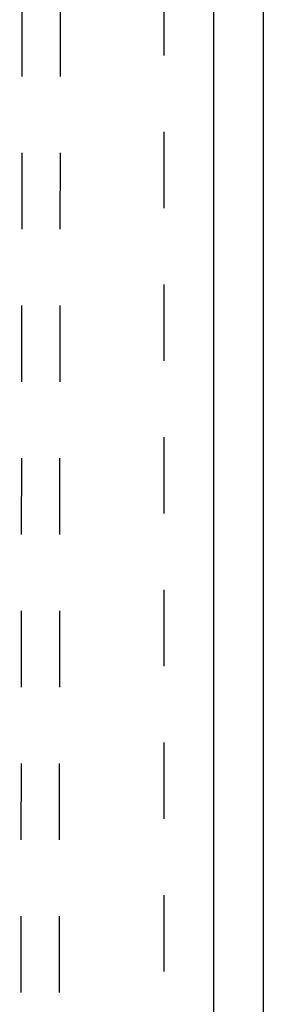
# Model space of a CAD drawing. Header units: inches. Extents: x 0 to 227, y 0 to 147.
# Tile 18 of 41: x 93 to 97, y 33 to 49. Entities that reach past the tile are written whole.
import ezdxf

# ---------------------------------------------------------------- set-up
doc = ezdxf.new("R2010")
doc.units = ezdxf.units.IN
doc.header["$LTSCALE"] = 12.466667
doc.header["$MEASUREMENT"] = 0
doc.linetypes.add('HIDDEN', pattern=[0.2, 0.1, -0.1])
doc.layers.get('0').update_dxf_attribs({"linetype": 'CONTINUOUS'})
doc.layers.add('02___PRT_ALL_AXES', color=7, linetype='CONTINUOUS')
doc.layers.add('DEFAULT_2', color=8, linetype='HIDDEN')

msp = doc.modelspace()

# ---------------------------------------------------------------- linework, layer by layer
at = {"color": 3, "linetype": 'Continuous'}
for p, q in [((97.102, 10.425), (97.102, 100.217)), ((96.289, 97.467), (96.289, 17.175))]:
    msp.add_line(p, q, dxfattribs=at)
at = {"layer": '02___PRT_ALL_AXES', "color": 8, "linetype": 'HIDDEN'}
for p, q in [((93.165, 56.634), (93.119, 18.134)), ((93.79, 56.634), (93.744, 18.134))]:
    msp.add_line(p, q, dxfattribs=at)
at = {"layer": 'DEFAULT_2', "color": 8, "linetype": 'HIDDEN'}
msp.add_line((95.477, 96.873), (95.477, 17.769), dxfattribs=at)

doc.saveas('drawing.dxf')
